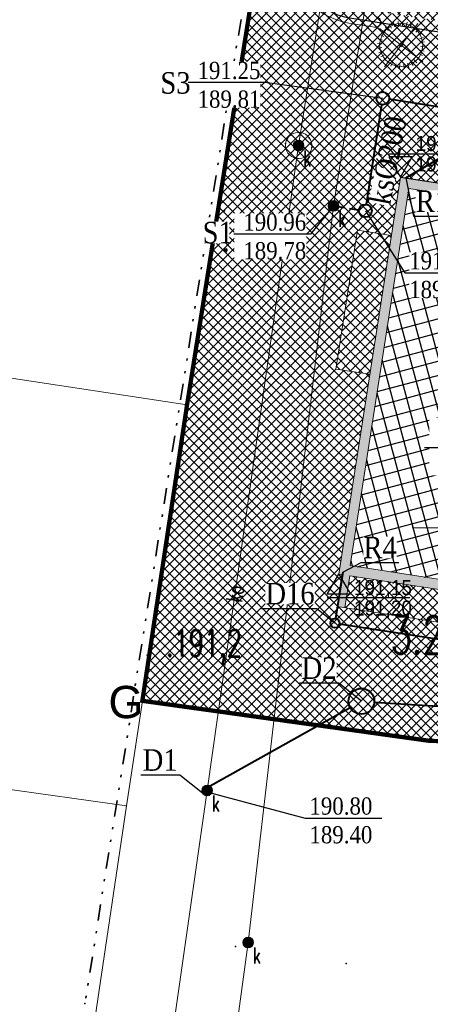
# Model space of a CAD drawing. Header units: metres. Extents: x 5484066 to 5586315, y 5680530 to 5718493.
# Tile 6 of 110: x 5516029 to 5516048, y 5683278 to 5683324. Entities that reach past the tile are written whole.
import ezdxf
from ezdxf import colors
from ezdxf.entities.mleader import LeaderData, LeaderLine
from ezdxf.enums import TextEntityAlignment as Align
from ezdxf.lldxf.tags import DXFTag
from ezdxf.math import Vec2, Vec3

# ---------------------------------------------------------------- set-up
doc = ezdxf.new("R2010")
doc.units = ezdxf.units.M
for name, pattern in [('01-SIM Weglinie-PZT-PTW_06-10-2025$0$CENTER', [2, 1.25, -0.25, 0.25, -0.25]), ('01-SIM Weglinie-PZT-PTW_06-10-2025$0$L_0_02', [0]), ('01-SIM Weglinie-PZT-PTW_06-10-2025$0$L_0_07', [2.25, 0.75, -0.5, 0, -0.5, 0, -0.5]), ('DASHEDX2', [1.5, 1, -0.5])]:
    doc.linetypes.add(name, pattern=pattern)
for name, color, linetype in [('01-SIM Weglinie-PZT-PTW_06-10-2025$0$--EL_KALBE_Nn', 1, '01-SIM Weglinie-PZT-PTW_06-10-2025$0$--LINIA_nN'), ('01-SIM Weglinie-PZT-PTW_06-10-2025$0$--EL_projektowane', 1, 'Continuous'), ('01-SIM Weglinie-PZT-PTW_06-10-2025$0$A-Bilans', 184, 'Continuous'), ('01-SIM Weglinie-PZT-PTW_06-10-2025$0$A-Budynek', 7, 'Continuous'), ('01-SIM Weglinie-PZT-PTW_06-10-2025$0$A-Budynek szraf', 7, 'Continuous'), ('01-SIM Weglinie-PZT-PTW_06-10-2025$0$A-Granica', 94, '01-SIM Weglinie-PZT-PTW_06-10-2025$0$CENTER'), ('01-SIM Weglinie-PZT-PTW_06-10-2025$0$A-Nasadzenia', 7, 'Continuous'), ('01-SIM Weglinie-PZT-PTW_06-10-2025$0$A-Nawierzchnie', 41, 'Continuous'), ('01-SIM Weglinie-PZT-PTW_06-10-2025$0$A-Rzędne', 210, 'Continuous'), ('_xref', 7, 'Continuous')]:
    doc.layers.add(name, color=color, linetype=linetype)
for name, color, linetype, lineweight, true_color in [('01-SIM Weglinie-PZT-PTW_06-10-2025$0$EGB_DzialkaEwidencyjna', 7, '01-SIM Weglinie-PZT-PTW_06-10-2025$0$L_0_02', 18, 0x000000), ('01-SIM Weglinie-PZT-PTW_06-10-2025$0$GES_InneUrzadzeniaTowarzyszace', 7, 'Continuous', 18, 0x000000), ('01-SIM Weglinie-PZT-PTW_06-10-2025$0$GES_PrzewodKanalizacyjny', 7, 'Continuous', 18, 0x803300), ('01-SIM Weglinie-PZT-PTW_06-10-2025$0$GES_UrzadzeniaSiecKanalizacyjna_P', 7, 'Continuous', 18, 0x000000), ('01-SIM Weglinie-PZT-PTW_06-10-2025$0$pzp', 7, '01-SIM Weglinie-PZT-PTW_06-10-2025$0$L_0_07', 35, 0xd200d2), ('01-SIM Weglinie-PZT-PTW_06-10-2025$0$siatka', 7, 'Continuous', 25, 0x000000), ('01-SIM Weglinie-PZT-PTW_06-10-2025$0$wysokosci', 7, 'Continuous', 25, 0x803300)]:
    doc.layers.add(name, color=color, linetype=linetype, lineweight=lineweight, true_color=true_color)
for name, color, linetype, lineweight in [('Opis_PZ_2', 7, 'Continuous', 13), ('RR_kd', 106, 'Continuous', 40), ('RR_ks', 34, 'Continuous', 40), ('RR_opis', 7, 'Continuous', 0)]:
    doc.layers.add(name, color=color, linetype=linetype, lineweight=lineweight)
doc.layers.add('RR_Rzutnia', color=21, linetype='Continuous', lineweight=5, plot=False)
doc.styles.add('01-SIM Weglinie-PZT-PTW_06-10-2025$0$GEO-INFO', font='arial.ttf')
doc.styles.add('01-SIM Weglinie-PZT-PTW_06-10-2025$0$MZSK01', font='arial.ttf', dxfattribs={"width": 0.9, "height": 0.75})
doc.styles.add('01-SIM Weglinie-PZT-PTW_06-10-2025$0$STANDARD', font='simplex.shx')
doc.styles.add('Garamond', font='GARA.TTF', dxfattribs={"height": 1})
tags = doc.linetypes.add('01-SIM Weglinie-PZT-PTW_06-10-2025$0$--LINIA_nN', pattern='A,0.5,-0.2,["nN",01-SIM Weglinie-PZT-PTW_06-10-2025$0$STANDARD,S=0.1,R=0,X=-0.1,Y=-0.05],-0.25', length=0.95).pattern_tags.tags
tags[6] = DXFTag(74, 10)
pattern_1 = [(45, (0, 0), (-0.224506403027, 0.224506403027), []), (135, (0, 0), (-0.224506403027, -0.224506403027), [])]

# ---------------------------------------------------------------- blocks, each defined once
blk = doc.blocks.new('_None')
blk = doc.blocks.new('01-SIM Weglinie-PZT-PTW_06-10-2025$0$L_0_02_1')
at = {"color": 0}
blk.add_point((0, 0), dxfattribs=at)
blk = doc.blocks.new('01-SIM Weglinie-PZT-PTW_06-10-2025$0$L_0_02_2')
at = {"color": 0}
blk.add_point((0, 0), dxfattribs=at)
blk = doc.blocks.new('01-SIM Weglinie-PZT-PTW_06-10-2025$0$SUKS')
at = {"linetype": 'Continuous', "lineweight": 18, "true_color": 0xffffff}
blk.add_hatch(color=7, dxfattribs=at).paths.add_polyline_path([(0, -0.5, 1), (0, 0.5, 1)])
at = {"color": 0, "linetype": 'Continuous', "lineweight": 18}
blk.add_circle((0, 0), 0.5, dxfattribs=at)
blk = doc.blocks.new('01-SIM Weglinie-PZT-PTW_06-10-2025$0$A$C68E8CBC5')
at = {"layer": '01-SIM Weglinie-PZT-PTW_06-10-2025$0$--EL_KALBE_Nn', "linetype": '01-SIM Weglinie-PZT-PTW_06-10-2025$0$--LINIA_nN', "ltscale": 10}
blk.add_lwpolyline([(-31382, 15187, 0.392438), (-28419, 11436), (-21996, 10439)], format="xyb", dxfattribs=at)
at = {"layer": '01-SIM Weglinie-PZT-PTW_06-10-2025$0$--EL_projektowane', "lineweight": 5}
blk.add_lwpolyline([(-31626, 15241, 0.382671), (-28556, 11206), (-27345, 11017)], format="xyb", dxfattribs=at)
blk.add_arc((-27321, 11266), 250, 261.177, 81.177, dxfattribs=at)
blk = doc.blocks.new('01-SIM Weglinie-PZT-PTW_06-10-2025')
at = {"layer": '01-SIM Weglinie-PZT-PTW_06-10-2025$0$A-Budynek', "linetype": 'ByBlock'}
h = blk.add_hatch(color=256, dxfattribs=at)
h.paths.add_polyline_path([(5516047.347, 5683315.768), (5516072.575, 5683311.855), (5516069.858, 5683294.334), (5516044.629, 5683298.247)], flags=16)
h.paths.add_polyline_path([(5516063.054, 5683293.396), (5516062.688, 5683293.453), (5516062.918, 5683294.935), (5516057.354, 5683295.798), (5516057.124, 5683294.316), (5516056.759, 5683294.372), (5516056.989, 5683295.855), (5516051.425, 5683296.717), (5516051.195, 5683295.235), (5516050.83, 5683295.292), (5516051.06, 5683296.774), (5516044.607, 5683297.775), (5516044.377, 5683296.293), (5516044.011, 5683296.349), (5516044.241, 5683297.832), (5516044.093, 5683297.855), (5516046.954, 5683316.304), (5516053.921, 5683315.224), (5516053.961, 5683315.521), (5516054.333, 5683315.463), (5516054.287, 5683315.167), (5516065.78, 5683313.384), (5516065.826, 5683313.683), (5516066.192, 5683313.625), (5516066.145, 5683313.328), (5516073.112, 5683312.247), (5516070.25, 5683293.798), (5516070.102, 5683293.821), (5516069.872, 5683292.338), (5516069.506, 5683292.395), (5516069.736, 5683293.877), (5516063.283, 5683294.878)])
at = {"layer": '01-SIM Weglinie-PZT-PTW_06-10-2025$0$A-Budynek szraf', "linetype": 'ByBlock', "transparency": 33554508}
h = blk.add_hatch(dxfattribs=at)
h.set_pattern_fill('ANSI37', color=256, scale=0.2, angle=60, style=0)
h.set_pattern_definition([(105, (-191.2214, 9e-10), (-0.613362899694, -0.16435009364), []), (195, (-191.2214, 9e-10), (0.16435009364, -0.613362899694), [])])
h.paths.add_polyline_path([(5516072.189, 5683309.364), (5516067.782, 5683309.364), (5516067.782, 5683306.645), (5516071.767, 5683306.645), (5516069.858, 5683294.334), (5516044.629, 5683298.247), (5516047.347, 5683315.768), (5516072.575, 5683311.855)])
h.paths.add_polyline_path([(5516054.454, 5683304.923), (5516060.695, 5683304.923), (5516060.695, 5683303.164), (5516054.454, 5683303.164)], flags=16)
at = {"layer": '01-SIM Weglinie-PZT-PTW_06-10-2025$0$A-Nawierzchnie', "linetype": 'ByBlock', "transparency": 33554508}
h = blk.add_hatch(dxfattribs=at)
h.set_pattern_fill('ANSI37', color=9, scale=0.1, style=0)
h.set_pattern_definition([(45, (615.27432, 129.31925), (-0.224506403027, 0.224506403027), []), (135, (615.27432, 129.31925), (-0.224506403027, -0.224506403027), [])])
h.paths.add_polyline_path([(5516099.664, 5683319.51), (5516093.181, 5683320.492, 0.024008), (5516090.889, 5683320.728), (5516071.667, 5683321.776, -0.024847), (5516069.296, 5683322.023), (5516062.303, 5683323.109, -0.363827), (5516061.033, 5683324.559), (5516063.231, 5683324.231), (5516064.491, 5683332.647), (5516062.295, 5683332.975), (5516065.443, 5683353.379, 0.414214), (5516062.934, 5683356.801), (5516050.09, 5683358.776, 0.414195), (5516046.669, 5683356.267), (5516042.257, 5683327.599, 0.414232), (5516044.766, 5683324.178), (5516053.344, 5683322.858, -0.020079), (5516053.58, 5683322.812), (5516052.669, 5683316.936), (5516054.151, 5683316.706), (5516053.921, 5683315.224), (5516046.954, 5683316.304), (5516046.534, 5683313.591), (5516044.962, 5683313.835), (5516043.962, 5683307.382), (5516045.533, 5683307.139), (5516044.093, 5683297.855), (5516044.241, 5683297.832), (5516044.011, 5683296.349), (5516069.872, 5683292.338), (5516070.102, 5683293.821), (5516070.25, 5683293.798), (5516071.69, 5683303.082), (5516073.261, 5683302.838), (5516074.262, 5683309.291), (5516072.691, 5683309.535), (5516073.112, 5683312.247), (5516066.145, 5683313.328), (5516066.375, 5683314.81), (5516068.141, 5683314.536), (5516068.713, 5683314.453), (5516069.444, 5683314.362), (5516070.422, 5683314.267), (5516071.256, 5683314.211), (5516075.586, 5683313.975), (5516074.85, 5683300.465), (5516082.257, 5683299.38), (5516080.797, 5683289.416), (5516090.875, 5683287.94), (5516092.61, 5683299.784), (5516076.426, 5683302.154), (5516076.853, 5683309.98), (5516087.949, 5683309.371), (5516088.305, 5683315.861), (5516090.617, 5683315.735, -0.024008), (5516092.431, 5683315.549), (5516098.599, 5683314.614), (5516098.319, 5683313.307), (5516091.994, 5683314.283), (5516090.391, 5683303.903), (5516099.094, 5683302.561), (5516096.497, 5683285.747), (5516069.795, 5683289.868), (5516048.343, 5683290.099), (5516034.966, 5683291.964), (5516037.043, 5683305.716), (5516039.999, 5683324.309), (5516043.122, 5683343.076), (5516045.797, 5683360.442), (5516068.333, 5683356.976), (5516067.98, 5683322.477), (5516099.93, 5683320.736)])
h = blk.add_hatch(dxfattribs=at)
h.set_pattern_fill('ANSI37', color=254, scale=0.1, style=0)
h.set_pattern_definition(pattern_1)
h.paths.add_polyline_path([(5516068.531, 5683317.082), (5516059.777, 5683318.441, -0.227866), (5516055.493, 5683321.385, 0.228224), (5516053.346, 5683322.858), (5516044.769, 5683324.177, -0.414232), (5516042.26, 5683327.599), (5516046.671, 5683356.267, -0.414195), (5516050.092, 5683358.776), (5516062.936, 5683356.8, -0.414214), (5516065.446, 5683353.379), (5516061.053, 5683324.819, 0.413846), (5516062.305, 5683323.108), (5516069.298, 5683322.023, 0.024847), (5516071.669, 5683321.775), (5516090.892, 5683320.728, -0.024008), (5516093.183, 5683320.492), (5516099.664, 5683319.51), (5516098.602, 5683314.613), (5516092.434, 5683315.549, 0.024008), (5516090.62, 5683315.735), (5516071.397, 5683316.783, -0.024819), (5516068.535, 5683317.082)])
h.paths.add_polyline_path([(5516047.432, 5683328.326), (5516056.323, 5683326.959, 0.414214), (5516056.893, 5683327.377), (5516060.694, 5683352.086, 0.414214), (5516060.276, 5683352.657), (5516051.385, 5683354.024, 0.414214), (5516050.814, 5683353.606), (5516047.014, 5683328.897, 0.414214)], flags=16)
h = blk.add_hatch(dxfattribs=at)
h.set_pattern_fill('ANSI37', color=9, scale=0.1, style=0)
h.set_pattern_definition(pattern_1)
h.paths.add_polyline_path([(5516046.534, 5683313.591), (5516044.962, 5683313.835), (5516043.962, 5683307.382), (5516045.533, 5683307.139)])
h = blk.add_hatch(dxfattribs=at)
h.set_pattern_fill('ANSI37', color=9, scale=0.1, style=0)
h.set_pattern_definition(pattern_1)
h.paths.add_polyline_path([(5516063.054, 5683293.396), (5516063.283, 5683294.878), (5516069.736, 5683293.877), (5516069.506, 5683292.395)])
h.paths.add_polyline_path([(5516057.124, 5683294.316), (5516057.354, 5683295.798), (5516062.918, 5683294.935), (5516062.688, 5683293.453)])
h.paths.add_polyline_path([(5516051.195, 5683295.235), (5516051.425, 5683296.717), (5516056.989, 5683295.855), (5516056.759, 5683294.372)])
h.paths.add_polyline_path([(5516044.377, 5683296.293), (5516044.607, 5683297.775), (5516051.06, 5683296.774), (5516050.83, 5683295.292)])
for p in [(5516039.2, 5683321.5), (5516041.866, 5683318.263), (5516042.319, 5683318.374), (5516042.724, 5683318.132), (5516041.621, 5683317.866), (5516042.223, 5683317.771), (5516042.836, 5683317.674), (5516042.133, 5683317.168), (5516043.845, 5683314.963), (5516038.787, 5683314.732), (5516035.195, 5683294.078), (5516037.976, 5683287.795), (5516039.885, 5683280.729), (5516039.3, 5683280.54), (5516044.44, 5683279.76), (5516032.3, 5683277.9)]:
    blk.add_point(p)
at = {"layer": '01-SIM Weglinie-PZT-PTW_06-10-2025$0$A-Budynek', "linetype": 'ByBlock'}
blk.add_line((5516046.954, 5683316.304), (5516073.112, 5683312.247), dxfattribs=at)
at = {"layer": '01-SIM Weglinie-PZT-PTW_06-10-2025$0$A-Budynek', "linetype": 'Continuous', "lineweight": 13}
for points in [[(5516044.011, 5683296.349), (5516044.241, 5683297.832), (5516044.093, 5683297.855), (5516046.954, 5683316.304), (5516053.921, 5683315.224), (5516053.961, 5683315.521), (5516054.333, 5683315.463), (5516054.287, 5683315.167), (5516065.78, 5683313.384), (5516065.826, 5683313.683), (5516066.192, 5683313.625), (5516066.145, 5683313.328), (5516073.112, 5683312.247), (5516070.25, 5683293.798), (5516070.102, 5683293.821), (5516069.872, 5683292.338)], [(5516047.347, 5683315.768), (5516072.575, 5683311.855), (5516069.858, 5683294.334), (5516044.629, 5683298.247)]]:
    blk.add_lwpolyline(points, close=True, dxfattribs=at)
for points in [[(5516046.534, 5683313.591), (5516044.962, 5683313.835), (5516043.962, 5683307.382), (5516045.533, 5683307.139)], [(5516044.377, 5683296.293), (5516044.607, 5683297.775), (5516051.06, 5683296.774), (5516050.83, 5683295.292)]]:
    blk.add_lwpolyline(points, dxfattribs=at)
at = {"layer": '01-SIM Weglinie-PZT-PTW_06-10-2025$0$A-Granica', "lineweight": 13, "ltscale": 2}
blk.add_lwpolyline([(5516043.122, 5683343.076, 0.2, 0.2, 0), (5516045.797, 5683360.442, 0.2, 0.2, 0), (5516068.333, 5683356.976, 0.2, 0.2, 0), (5516067.98, 5683322.477, 0.2, 0.2, 0), (5516099.93, 5683320.736, 0.2, 0.2, 0), (5516098.319, 5683313.307, 0.2, 0.2, 0), (5516091.994, 5683314.283, 0.2, 0.2, 0), (5516090.391, 5683303.903, 0.2, 0.2, 0), (5516099.094, 5683302.561, 0.2, 0.2, 0), (5516096.497, 5683285.747, 0.2, 0.2, 0), (5516069.795, 5683289.868, 0.2, 0.2, 0), (5516048.343, 5683290.099, 0.2, 0.2, 0), (5516034.966, 5683291.964, 0.2, 0.2, 0), (5516037.043, 5683305.716, 0.2, 0.2, 0), (5516039.999, 5683324.309, 0.2, 0.2, 0)], format="xyseb", close=True, dxfattribs=at)
at = {"layer": '01-SIM Weglinie-PZT-PTW_06-10-2025$0$A-Nasadzenia', "color": 202, "linetype": 'Continuous', "lineweight": 13}
for p, q in [((5516045.984, 5683323.212), (5516048.001, 5683321.666)), ((5516047.766, 5683323.448), (5516046.219, 5683321.431)), ((5516046.399, 5683323.116), (5516046.267, 5683323.266)), ((5516046.542, 5683323.218), (5516046.442, 5683323.392)), ((5516046.703, 5683323.291), (5516046.638, 5683323.481)), ((5516046.875, 5683323.332), (5516046.848, 5683323.53)), ((5516047.051, 5683323.337), (5516047.064, 5683323.537)), ((5516047.225, 5683323.309), (5516047.277, 5683323.502)), ((5516047.39, 5683323.247), (5516047.479, 5683323.426)), ((5516047.669, 5683323.033), (5516047.819, 5683323.165)), ((5516046.123, 5683322.672), (5516045.93, 5683322.723)), ((5516046.185, 5683322.837), (5516046.006, 5683322.925)), ((5516047.772, 5683322.89), (5516047.945, 5683322.99)), ((5516047.845, 5683322.729), (5516048.034, 5683322.793)), ((5516046.094, 5683322.498), (5516045.895, 5683322.511)), ((5516046.1, 5683322.321), (5516045.902, 5683322.295)), ((5516047.885, 5683322.557), (5516048.083, 5683322.583)), ((5516047.891, 5683322.381), (5516048.09, 5683322.368)), ((5516046.14, 5683322.15), (5516045.951, 5683322.085)), ((5516046.213, 5683321.989), (5516046.04, 5683321.889)), ((5516046.316, 5683321.846), (5516046.166, 5683321.714)), ((5516047.8, 5683322.042), (5516047.979, 5683321.953)), ((5516047.862, 5683322.207), (5516048.055, 5683322.155)), ((5516046.595, 5683321.632), (5516046.506, 5683321.452)), ((5516046.76, 5683321.57), (5516046.708, 5683321.377)), ((5516046.934, 5683321.541), (5516046.921, 5683321.342)), ((5516047.11, 5683321.547), (5516047.137, 5683321.349)), ((5516047.282, 5683321.587), (5516047.347, 5683321.398)), ((5516047.443, 5683321.66), (5516047.543, 5683321.487)), ((5516047.586, 5683321.763), (5516047.718, 5683321.613))]:
    blk.add_line(p, q, dxfattribs=at)
for radius in [1, 0.0831]:
    blk.add_circle((5516046.992, 5683322.439), radius, dxfattribs=at)
at = {"layer": '01-SIM Weglinie-PZT-PTW_06-10-2025$0$A-Rzędne', "color": 26}
for p, q in [((5516046.411, 5683317.389), (5516050.258, 5683317.389)), ((5516043.549, 5683296.769), (5516047.397, 5683296.769))]:
    blk.add_line(p, q, dxfattribs=at)
for points in [[(5516046.954, 5683316.304), (5516047.498, 5683317.245), (5516046.411, 5683317.245)], [(5516044.093, 5683297.855), (5516044.636, 5683296.913), (5516043.549, 5683296.913)]]:
    blk.add_lwpolyline(points, close=True, dxfattribs=at)
at = {"layer": '01-SIM Weglinie-PZT-PTW_06-10-2025$0$EGB_DzialkaEwidencyjna', "linetype": 'CONTINUOUS', "lineweight": 18}
for p, q in [((5516043.122, 5683343.076), (5516045.797, 5683360.442)), ((5516045.797, 5683360.442), (5516068.333, 5683356.976)), ((5516068.333, 5683356.976), (5516067.98, 5683322.477)), ((5516039.999, 5683324.309), (5516043.122, 5683343.076)), ((5515985.007, 5683313.6), (5515987.922, 5683332.242)), ((5515987.922, 5683332.242), (5516039.999, 5683324.309)), ((5516039.999, 5683324.309), (5516037.043, 5683305.716)), ((5516037.043, 5683305.716), (5516039.999, 5683324.309)), ((5516067.98, 5683322.477), (5516099.93, 5683320.736)), ((5516099.93, 5683320.736), (5516098.319, 5683313.307)), ((5516091.994, 5683314.283), (5516090.391, 5683303.903)), ((5516098.319, 5683313.307), (5516091.994, 5683314.283)), ((5515981.921, 5683294.534), (5515985.007, 5683313.6)), ((5515985.007, 5683313.6), (5516037.043, 5683305.716)), ((5516037.043, 5683305.716), (5515985.007, 5683313.6)), ((5516037.043, 5683305.716), (5516034.966, 5683291.964)), ((5516034.966, 5683291.964), (5516037.043, 5683305.716)), ((5516090.391, 5683303.903), (5516099.094, 5683302.561)), ((5516099.094, 5683302.561), (5516096.497, 5683285.747)), ((5515979.166, 5683275.855), (5515981.921, 5683294.534)), ((5516034.227, 5683287.076), (5515981.921, 5683294.534)), ((5515981.921, 5683294.534), (5516034.227, 5683287.076)), ((5516034.966, 5683291.964), (5516034.227, 5683287.076)), ((5516048.343, 5683290.099), (5516034.966, 5683291.964)), ((5516069.795, 5683289.868), (5516048.343, 5683290.099)), ((5516096.497, 5683285.747), (5516069.795, 5683289.868)), ((5516034.227, 5683287.076), (5516031.417, 5683268.196)), ((5516031.417, 5683268.196), (5515979.166, 5683275.855))]:
    blk.add_line(p, q, dxfattribs=at)
at = {"layer": '01-SIM Weglinie-PZT-PTW_06-10-2025$0$GES_InneUrzadzeniaTowarzyszace', "color": 36, "linetype": 'Continuous', "lineweight": 18, "true_color": 0x803300, "flags": 128}
for points in [[(5516041.621, 5683317.866, -0.196801), (5516041.866, 5683318.263, -0.196801), (5516042.319, 5683318.374)], [(5516042.319, 5683318.374, -0.201025), (5516042.724, 5683318.132, -0.201025), (5516042.836, 5683317.674)], [(5516042.836, 5683317.674, -0.411834), (5516042.133, 5683317.168, -0.411834), (5516041.621, 5683317.866)]]:
    blk.add_lwpolyline(points, format="xyb", dxfattribs=at)
at = {"layer": '01-SIM Weglinie-PZT-PTW_06-10-2025$0$GES_PrzewodKanalizacyjny', "color": 36, "linetype": 'Continuous', "lineweight": 18, "true_color": 0x803300, "flags": 128}
for points in [[(5516033.952, 5683259.599), (5516037.976, 5683287.795), (5516042.223, 5683317.771), (5516052.554, 5683383.113), (5516056.545, 5683408.655)], [(5516057.73, 5683408.467), (5516056.79, 5683395.808), (5516054.409, 5683380.825), (5516049.34, 5683349.5), (5516043.845, 5683314.963), (5516039.885, 5683280.729), (5516036.966, 5683259.341)]]:
    blk.add_lwpolyline(points, dxfattribs=at)
at = {"layer": '01-SIM Weglinie-PZT-PTW_06-10-2025$0$GES_UrzadzeniaSiecKanalizacyjna_P', "color": 36, "true_color": 0x803300}
for p in [(5516042.223, 5683317.771), (5516043.845, 5683314.963), (5516037.976, 5683287.795), (5516039.885, 5683280.729)]:
    blk.add_point(p, dxfattribs=at)
at = {"layer": '01-SIM Weglinie-PZT-PTW_06-10-2025$0$pzp', "lineweight": 35, "flags": 128}
blk.add_lwpolyline([(5516047.95, 5683376.87), (5516043.31, 5683346.51), (5516039.2, 5683321.5), (5516032.3, 5683277.9)], dxfattribs=at)
at = {"layer": '01-SIM Weglinie-PZT-PTW_06-10-2025$0$siatka', "color": 18, "linetype": 'Continuous', "lineweight": 13, "true_color": 0x000000, "flags": 128}
blk.add_lwpolyline([(5516047.5, 5683300), (5516052.5, 5683300)], dxfattribs=at)
at = {"layer": '01-SIM Weglinie-PZT-PTW_06-10-2025$0$EGB_DzialkaEwidencyjna', "color": 18, "linetype": 'Continuous', "true_color": 0x000000, "xscale": 0.5, "yscale": 0.5, "zscale": 0.5}
for name, p, rotation in [('01-SIM Weglinie-PZT-PTW_06-10-2025$0$L_0_02_1', (5516037.043, 5683305.716), 261.41), ('01-SIM Weglinie-PZT-PTW_06-10-2025$0$L_0_02_2', (5516037.043, 5683305.716), 171.38), ('01-SIM Weglinie-PZT-PTW_06-10-2025$0$L_0_02_2', (5516037.043, 5683305.716), 80.95999999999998), ('01-SIM Weglinie-PZT-PTW_06-10-2025$0$L_0_02_1', (5516037.043, 5683305.716), 171.38), ('01-SIM Weglinie-PZT-PTW_06-10-2025$0$L_0_02_2', (5516037.043, 5683305.716), 261.41), ('01-SIM Weglinie-PZT-PTW_06-10-2025$0$L_0_02_1', (5516037.043, 5683305.716), 80.95999999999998), ('01-SIM Weglinie-PZT-PTW_06-10-2025$0$L_0_02_2', (5516034.966, 5683291.964), 81.41000000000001), ('01-SIM Weglinie-PZT-PTW_06-10-2025$0$L_0_02_1', (5516034.966, 5683291.964), 261.41), ('01-SIM Weglinie-PZT-PTW_06-10-2025$0$L_0_02_2', (5516034.966, 5683291.964), 352.06), ('01-SIM Weglinie-PZT-PTW_06-10-2025$0$L_0_02_1', (5516034.966, 5683291.964), 81.41000000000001), ('01-SIM Weglinie-PZT-PTW_06-10-2025$0$L_0_02_2', (5516048.343, 5683290.099), 359.38), ('01-SIM Weglinie-PZT-PTW_06-10-2025$0$L_0_02_1', (5516048.343, 5683290.099), 172.06), ('01-SIM Weglinie-PZT-PTW_06-10-2025$0$L_0_02_2', (5516034.227, 5683287.076), 81.41000000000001), ('01-SIM Weglinie-PZT-PTW_06-10-2025$0$L_0_02_1', (5516034.227, 5683287.076), 171.89), ('01-SIM Weglinie-PZT-PTW_06-10-2025$0$L_0_02_2', (5516034.227, 5683287.076), 171.89), ('01-SIM Weglinie-PZT-PTW_06-10-2025$0$L_0_02_1', (5516034.227, 5683287.076), 261.53)]:
    blk.add_blockref(name, p, dxfattribs=dict(at, rotation=rotation))
at = {"layer": '01-SIM Weglinie-PZT-PTW_06-10-2025$0$GES_UrzadzeniaSiecKanalizacyjna_P', "color": 36, "linetype": 'Continuous', "true_color": 0x803300, "xscale": 0.5, "yscale": 0.5, "zscale": 0.5}
for p in [(5516042.223, 5683317.771), (5516043.845, 5683314.963), (5516037.976, 5683287.795), (5516039.885, 5683280.729)]:
    blk.add_blockref('01-SIM Weglinie-PZT-PTW_06-10-2025$0$SUKS', p, dxfattribs=at)
at = {"layer": '01-SIM Weglinie-PZT-PTW_06-10-2025$0$siatka', "linetype": 'ByBlock', "xscale": 0.001, "yscale": 0.001, "zscale": 0.001}
blk.add_blockref('01-SIM Weglinie-PZT-PTW_06-10-2025$0$A$C68E8CBC5', (5516073.112, 5683312.247), dxfattribs=at)
at = {"layer": '01-SIM Weglinie-PZT-PTW_06-10-2025$0$A-Bilans', "linetype": 'ByBlock', "insert": (5516033.39, 5683292.657, -10.3), "char_height": 1.5, "width": 2.44542, "attachment_point": 1, "style": '01-SIM Weglinie-PZT-PTW_06-10-2025$0$GEO-INFO'}
blk.add_mtext('G', dxfattribs=at)
at = {"layer": '01-SIM Weglinie-PZT-PTW_06-10-2025$0$A-Rzędne', "color": 26, "char_height": 0.7, "width": 24.42792, "attachment_point": 1, "rotation": 0, "style": '01-SIM Weglinie-PZT-PTW_06-10-2025$0$MZSK01'}
for s, insert in [('\\A1;191,15', (5516047.661, 5683318.212)), ('\\A1;191,30', (5516047.661, 5683317.264)), ('\\A1;191,15', (5516044.799, 5683297.574)), ('\\A1;191,20', (5516044.799, 5683296.627))]:
    blk.add_mtext(s, dxfattribs=dict(at, insert=insert))
at = {"layer": '01-SIM Weglinie-PZT-PTW_06-10-2025$0$GES_PrzewodKanalizacyjny', "color": 36, "lineweight": 15, "true_color": 0x803300, "style": '01-SIM Weglinie-PZT-PTW_06-10-2025$0$STANDARD', "width": 0.66}
blk.add_text('ko', height=0.75, rotation=-278.1, dxfattribs=at).set_placement((5516039.272, 5683296.942), align=Align.MIDDLE_CENTER)
at = {"layer": '01-SIM Weglinie-PZT-PTW_06-10-2025$0$GES_UrzadzeniaSiecKanalizacyjna_P', "color": 36, "lineweight": 15, "true_color": 0x803300, "style": '01-SIM Weglinie-PZT-PTW_06-10-2025$0$STANDARD', "width": 0.66}
for p in [(5516042.448, 5683317.546), (5516044.07, 5683314.738), (5516038.201, 5683287.57), (5516040.11, 5683280.504)]:
    blk.add_text('k', height=0.75, rotation=-360, dxfattribs=at).set_placement(p, align=Align.TOP_LEFT)
at = {"layer": '01-SIM Weglinie-PZT-PTW_06-10-2025$0$pzp', "linetype": 'Continuous', "lineweight": 35, "style": '01-SIM Weglinie-PZT-PTW_06-10-2025$0$STANDARD', "width": 0.66}
blk.add_text('3.22MW', height=1.75, dxfattribs=at).set_placement((5516046.5, 5683295.9), align=Align.TOP_LEFT)
at = {"layer": '01-SIM Weglinie-PZT-PTW_06-10-2025$0$wysokosci', "lineweight": 25, "style": '01-SIM Weglinie-PZT-PTW_06-10-2025$0$STANDARD', "width": 0.66}
for s, p in [('.191,3', (5516038.67, 5683314.1)), ('.191,2', (5516036.06, 5683295.27))]:
    blk.add_text(s, height=1.25, dxfattribs=at).set_placement(p, align=Align.TOP_LEFT)

msp = doc.modelspace()

# ---------------------------------------------------------------- linework, layer by layer
at = {"layer": 'RR_kd'}
for p, q in [((5516044.28, 5683297.94), (5516043.946, 5683295.784)), ((5516044.124, 5683295.541), (5516069.705, 5683291.573)), ((5516037.726, 5683287.795), (5516044.619, 5683291.649)), ((5516045.741, 5683291.904), (5516078.002, 5683289.832))]:
    msp.add_line(p, q, dxfattribs=at)
for centre, radius in [((5516043.914, 5683295.574), 0.212), ((5516045.142, 5683291.942), 0.6)]:
    msp.add_circle(centre, radius, dxfattribs=at)
at = {"layer": 'RR_ks', "ltscale": 2}
for p, q in [((5516045.373, 5683315.03), (5516046.092, 5683319.666)), ((5516053.2, 5683318.867), (5516046.434, 5683319.917))]:
    msp.add_line(p, q, dxfattribs=at)
at = {"layer": 'RR_ks', "linetype": 'DASHEDX2', "ltscale": 0.5}
msp.add_line((5516043.845, 5683314.963), (5516045.03, 5683314.779), dxfattribs=at)
at = {"layer": 'RR_ks', "linetype": 'ByBlock'}
for centre in [(5516046.138, 5683319.963), (5516045.327, 5683314.733)]:
    msp.add_circle(centre, 0.3, dxfattribs=at)

# ---------------------------------------------------------------- block references
at = {"layer": '_xref'}
msp.add_blockref('01-SIM Weglinie-PZT-PTW_06-10-2025', (0, 0), dxfattribs=at)

# ---------------------------------------------------------------- next in the draw order: texts
at = {"layer": 'Opis_PZ_2', "char_height": 1, "width": 1.2461, "attachment_point": 1, "style": 'Garamond', "bg_fill": 3, "box_fill_scale": 1, "bg_fill_color": 256, "bg_fill_true_color": 13158600, "bg_fill_transparency": 0}
for s, insert in [('S3', (5516035.804, 5683321.182)), ('S1', (5516037.766, 5683314.227))]:
    msp.add_mtext(s, dxfattribs=dict(at, insert=insert))
at = {"layer": 'RR_opis', "insert": (5516045.491, 5683315.144), "char_height": 1, "width": 1.66808, "attachment_point": 1, "rotation": 79.1498, "style": 'Garamond', "bg_fill": 3, "box_fill_scale": 1, "bg_fill_color": 256, "bg_fill_true_color": 13158600, "bg_fill_transparency": 0}
msp.add_mtext('ks%%C200', dxfattribs=at)

# ---------------------------------------------------------------- next in the draw order: leaders
at = {"layer": 'RR_opis'}
ml = msp.add_multileader_mtext('Standard', dxfattribs=at)
ml.set_content('191.04\\P189.79', color=256, style='Garamond')
ml.set_leader_properties()
ml.set_arrow_properties(name='NONE')
ml.build(insert=Vec2(0, 0))
ml.multileader.update_dxf_attribs({"text_left_attachment_type": 6, "text_right_attachment_type": 6, "dogleg_length": 0.1})
ctx = ml.context
ctx.base_point, ctx.char_height, ctx.landing_gap_size, ctx.plane_origin = Vec3(5516047.163, 5683311.852), 0.8, 0.1, Vec3(-1103290.384, 54706.77)
ctx.left_attachment, ctx.right_attachment = 6, 6
notes = []
notes.append((ctx, [(0, (1, 1, 0), (5516047.163, 5683311.852), (1, 0), 0.1, [(0, [(5516045.327, 5683314.733)], 0, [])])]))
ctx.mtext.insert, ctx.mtext.width, ctx.mtext.line_spacing_style = Vec3(5516047.363, 5683312.812), 3.33822, 2
ctx.mtext.has_bg_fill, ctx.mtext.bg_color, ctx.mtext.bg_scale_factor, ctx.mtext.bg_transparency, ctx.mtext.use_window_bg_color = 1, -1027028792, 1, 0, 1
ml = msp.add_multileader_mtext('Standard', dxfattribs=at)
ml.set_content('szafka gazowa z kurkiem głównym, reduktorem II stopnia i gazomierzem', color=256, style='Garamond')
ml.set_leader_properties()
ml.set_arrow_properties(name='NONE')
ml.build(insert=Vec2(0, 0))
ml.multileader.update_dxf_attribs({"text_left_attachment_type": 6, "text_right_attachment_type": 6, "dogleg_length": 0.1})
ctx = ml.context
ctx.base_point, ctx.char_height, ctx.landing_gap_size, ctx.plane_origin = Vec3(5516048.26, 5683303.819), 1, 0.1, Vec3(-1103248.64, 54703.345)
ctx.left_attachment, ctx.right_attachment, ctx.text_align_type = 6, 6, 2
notes.append((ctx, [(0, (1, 1, 0), (5516070.954, 5683303.719), (-1, 0), 0.1, [(0, [(5516074.683, 5683298.73)], 0, [])])]))
ctx.mtext.insert, ctx.mtext.width, ctx.mtext.alignment = Vec3(5516070.754, 5683305.112), 22.45831, 3
ctx.mtext.has_bg_fill, ctx.mtext.bg_color, ctx.mtext.bg_scale_factor, ctx.mtext.bg_transparency, ctx.mtext.use_window_bg_color = 1, -1027028792, 1, 0, 1
ml = msp.add_multileader_mtext('Standard', dxfattribs=at)
ml.set_content('R4', color=256, style='Garamond')
ml.set_leader_properties()
ml.set_arrow_properties(name='NONE')
ml.build(insert=Vec2(0, 0))
ml.multileader.update_dxf_attribs({"text_left_attachment_type": 6, "text_right_attachment_type": 6, "dogleg_length": 0})
ctx = ml.context
ctx.base_point, ctx.char_height, ctx.landing_gap_size, ctx.plane_origin = Vec3(5516045.902, 5683298.388), 1, 0.1, Vec3(-1103291.327, 54697.488)
ctx.left_attachment, ctx.right_attachment = 6, 6
notes.append((ctx, [(0, (1, 1, 0), (5516045.137, 5683298.388), (1, 0), 0, [(0, [(5516044.28, 5683297.94)], 0, [])])]))
ctx.mtext.insert = Vec3(5516045.237, 5683299.588)
ctx.mtext.has_bg_fill, ctx.mtext.bg_color, ctx.mtext.bg_scale_factor, ctx.mtext.bg_transparency, ctx.mtext.use_window_bg_color = 1, -1027028792, 1, 0, 1
ml = msp.add_multileader_mtext('Standard', dxfattribs=at)
ml.set_content('D16', color=256, style='Garamond')
ml.set_leader_properties()
ml.set_arrow_properties(name='NONE')
ml.build(insert=Vec2(0, 0))
ml.multileader.update_dxf_attribs({"text_left_attachment_type": 6, "text_right_attachment_type": 6, "dogleg_length": 0})
ctx = ml.context
ctx.base_point, ctx.char_height, ctx.landing_gap_size, ctx.plane_origin = Vec3(5516041.066, 5683296.244), 1, 0.1, Vec3(-1103291.831, 54694.794)
ctx.left_attachment, ctx.right_attachment, ctx.text_align_type = 6, 6, 2
notes.append((ctx, [(0, (1, 1, 0), (5516043.073, 5683296.244), (-1, 0), 0, [(0, [(5516043.914, 5683295.574)], 0, [])])]))
ctx.mtext.insert, ctx.mtext.alignment = Vec3(5516042.973, 5683297.444), 3
ctx.mtext.has_bg_fill, ctx.mtext.bg_color, ctx.mtext.bg_scale_factor, ctx.mtext.bg_transparency, ctx.mtext.use_window_bg_color = 1, -1027028792, 1, 0, 1
ml = msp.add_multileader_mtext('Standard', dxfattribs=at)
ml.set_content('D2', color=256, style='Garamond')
ml.set_leader_properties()
ml.set_arrow_properties(name='NONE')
ml.build(insert=Vec2(0, 0))
ml.multileader.update_dxf_attribs({"text_left_attachment_type": 6, "text_right_attachment_type": 6, "dogleg_length": 0})
ctx = ml.context
ctx.base_point, ctx.char_height, ctx.landing_gap_size, ctx.plane_origin = Vec3(5516042.081, 5683292.785), 1, 0.1, Vec3(-1103290.575, 54691.189)
ctx.left_attachment, ctx.right_attachment, ctx.text_align_type = 6, 6, 2
notes.append((ctx, [(0, (1, 1, 0), (5516044.088, 5683292.785), (-1, 0), 0, [(0, [(5516045.142, 5683291.942)], 0, [])])]))
ctx.mtext.insert, ctx.mtext.alignment = Vec3(5516043.988, 5683293.985), 3
ctx.mtext.has_bg_fill, ctx.mtext.bg_color, ctx.mtext.bg_scale_factor, ctx.mtext.bg_transparency, ctx.mtext.use_window_bg_color = 1, -1027028792, 1, 0, 1
at = {"layer": 'RR_Rzutnia'}
ml = msp.add_multileader_mtext('Standard', dxfattribs=at)
ml.set_content('190.80\\P189.40', color=256, style='Garamond')
ml.set_leader_properties()
ml.set_arrow_properties(name='NONE')
ml.build(insert=Vec2(0, 0))
ml.multileader.update_dxf_attribs({"text_left_attachment_type": 6, "text_right_attachment_type": 6, "dogleg_length": 0.1})
ctx = ml.context
ctx.base_point, ctx.char_height, ctx.landing_gap_size, ctx.plane_origin = Vec3(5516042.629, 5683286.515), 0.8, 0.1, Vec3(-1103297.539, 54699.333)
ctx.left_attachment, ctx.right_attachment = 6, 6
notes.append((ctx, [(0, (1, 1, 0), (5516042.529, 5683286.515), (1, 0), 0.1, [(0, [(5516037.726, 5683287.795)], 0, [])])]))
ctx.mtext.insert, ctx.mtext.width, ctx.mtext.line_spacing_style = Vec3(5516042.729, 5683287.475), 3.33822, 2
ctx.mtext.has_bg_fill, ctx.mtext.bg_color, ctx.mtext.bg_scale_factor, ctx.mtext.bg_transparency, ctx.mtext.use_window_bg_color = 1, -1027028792, 1, 0, 1
for ctx, leaders in notes:
    for number, flags, end, landing, length, lines in leaders:
        leader = LeaderData()
        leader.index, (leader.has_last_leader_line, leader.has_dogleg_vector, leader.attachment_direction) = number, flags
        leader.last_leader_point, leader.dogleg_vector, leader.dogleg_length = Vec3(end), Vec3(landing), length
        for number, points, colour, breaks in lines:
            line = LeaderLine()
            line.index, line.vertices, line.color, line.breaks = number, Vec3.list(points), colors.encode_raw_color(colour), breaks
            leader.lines.append(line)
        ctx.leaders.append(leader)

# ---------------------------------------------------------------- next in the draw order: linework, layer by layer
at = {"layer": 'RR_kd'}
msp.add_line((5516047.202, 5683316.266), (5516056.566, 5683321.694), dxfattribs=at)

# ---------------------------------------------------------------- next in the draw order: leaders
at = {"layer": 'RR_opis'}
ml = msp.add_multileader_mtext('Standard', dxfattribs=at)
ml.set_content('191.25\\P189.81', color=256, style='Garamond')
ml.set_leader_properties()
ml.set_arrow_properties(name='NONE')
ml.build(insert=Vec2(0, 0))
ml.multileader.update_dxf_attribs({"text_left_attachment_type": 6, "text_right_attachment_type": 6, "dogleg_length": 0.1})
ctx = ml.context
ctx.base_point, ctx.char_height, ctx.landing_gap_size, ctx.plane_origin = Vec3(5516037.279, 5683320.7), 0.8, 0.1, Vec3(-1103290.104, 54716.186)
ctx.left_attachment, ctx.right_attachment, ctx.text_align_type = 6, 6, 2
notes = []
notes.append((ctx, [(0, (1, 1, 0), (5516040.654, 5683320.7), (-1, 0), 0.1, [(0, [(5516046.138, 5683319.963)], 0, [])])]))
ctx.mtext.insert, ctx.mtext.width, ctx.mtext.alignment, ctx.mtext.line_spacing_style = Vec3(5516040.454, 5683321.66), 3.33822, 3, 2
ctx.mtext.has_bg_fill, ctx.mtext.bg_color, ctx.mtext.bg_scale_factor, ctx.mtext.bg_transparency, ctx.mtext.use_window_bg_color = 1, -1027028792, 1, 0, 1
ml = msp.add_multileader_mtext('Standard', dxfattribs=at)
ml.set_content('190.96\\P189.78', color=256, style='Garamond')
ml.set_leader_properties()
ml.set_arrow_properties(name='NONE')
ml.build(insert=Vec2(0, 0))
ml.multileader.update_dxf_attribs({"text_left_attachment_type": 6, "text_right_attachment_type": 6, "dogleg_length": 0.1})
ctx = ml.context
ctx.base_point, ctx.char_height, ctx.landing_gap_size, ctx.plane_origin = Vec3(5516039.595, 5683313.655), 0.8, 0.1, Vec3(-1103299.41, 54713.351)
ctx.left_attachment, ctx.right_attachment, ctx.text_align_type = 6, 6, 2
notes.append((ctx, [(0, (1, 1, 0), (5516042.78, 5683313.655), (-1, 0), 0.1, [(0, [(5516043.845, 5683314.963)], 0, [])])]))
ctx.mtext.insert, ctx.mtext.width, ctx.mtext.alignment, ctx.mtext.line_spacing_style = Vec3(5516042.58, 5683314.615), 3.33822, 3, 2
ctx.mtext.has_bg_fill, ctx.mtext.bg_color, ctx.mtext.bg_scale_factor, ctx.mtext.bg_transparency, ctx.mtext.use_window_bg_color = 1, -1027028792, 1, 0, 1
ml = msp.add_multileader_mtext('Standard', dxfattribs=at)
ml.set_content('D1', color=256, style='Garamond')
ml.set_leader_properties()
ml.set_arrow_properties(name='NONE')
ml.build(insert=Vec2(0, 0))
ml.multileader.update_dxf_attribs({"text_left_attachment_type": 6, "text_right_attachment_type": 6, "dogleg_length": 0})
ctx = ml.context
ctx.base_point, ctx.char_height, ctx.landing_gap_size, ctx.plane_origin = Vec3(5516034.698, 5683288.512), 1, 0.1, Vec3(-1103297.958, 54686.917)
ctx.left_attachment, ctx.right_attachment, ctx.text_align_type = 6, 6, 2
notes.append((ctx, [(0, (1, 1, 0), (5516036.705, 5683288.512), (-1, 0), 0, [(0, [(5516037.759, 5683287.67)], 0, [])])]))
ctx.mtext.insert, ctx.mtext.alignment = Vec3(5516036.605, 5683289.712), 3
ctx.mtext.has_bg_fill, ctx.mtext.bg_color, ctx.mtext.bg_scale_factor, ctx.mtext.bg_transparency, ctx.mtext.use_window_bg_color = 1, -1027028792, 1, 0, 1
for ctx, leaders in notes:
    for number, flags, end, landing, length, lines in leaders:
        leader = LeaderData()
        leader.index, (leader.has_last_leader_line, leader.has_dogleg_vector, leader.attachment_direction) = number, flags
        leader.last_leader_point, leader.dogleg_vector, leader.dogleg_length = Vec3(end), Vec3(landing), length
        for number, points, colour, breaks in lines:
            line = LeaderLine()
            line.index, line.vertices, line.color, line.breaks = number, Vec3.list(points), colors.encode_raw_color(colour), breaks
            leader.lines.append(line)
        ctx.leaders.append(leader)

# ---------------------------------------------------------------- next in the draw order: leaders
ml = msp.add_multileader_mtext('Standard', dxfattribs=at)
ml.set_content('R1', color=256, style='Garamond')
ml.set_leader_properties()
ml.set_arrow_properties(name='NONE')
ml.build(insert=Vec2(0, 0))
ml.multileader.update_dxf_attribs({"text_left_attachment_type": 6, "text_right_attachment_type": 6, "dogleg_length": 0})
ctx = ml.context
ctx.base_point, ctx.char_height, ctx.landing_gap_size, ctx.plane_origin = Vec3(5516048.335, 5683314.485), 1, 0.1, Vec3(-1103288.537, 54715.475)
ctx.left_attachment, ctx.right_attachment = 6, 6
notes = []
notes.append((ctx, [(0, (1, 1, 0), (5516047.571, 5683314.485), (1, 0), 0, [(0, [(5516047.202, 5683316.265)], 0, [])])]))
ctx.mtext.insert = Vec3(5516047.671, 5683315.685)
ctx.mtext.has_bg_fill, ctx.mtext.bg_color, ctx.mtext.bg_scale_factor, ctx.mtext.bg_transparency, ctx.mtext.use_window_bg_color = 1, -1027028792, 1, 0, 1
for ctx, leaders in notes:
    for number, flags, end, landing, length, lines in leaders:
        leader = LeaderData()
        leader.index, (leader.has_last_leader_line, leader.has_dogleg_vector, leader.attachment_direction) = number, flags
        leader.last_leader_point, leader.dogleg_vector, leader.dogleg_length = Vec3(end), Vec3(landing), length
        for number, points, colour, breaks in lines:
            line = LeaderLine()
            line.index, line.vertices, line.color, line.breaks = number, Vec3.list(points), colors.encode_raw_color(colour), breaks
            leader.lines.append(line)
        ctx.leaders.append(leader)

doc.saveas('drawing.dxf')
